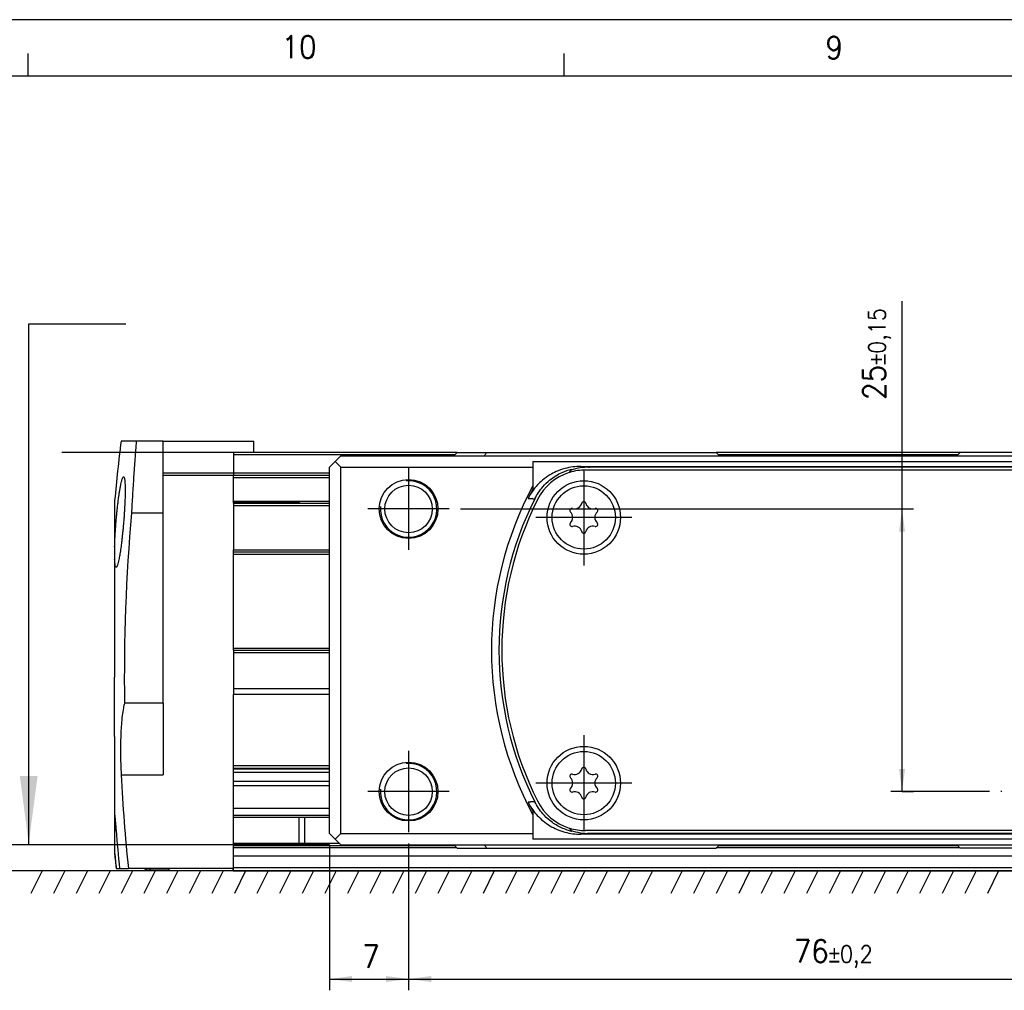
# Model space of a CAD drawing. Header units: millimetres. Extents: x -285 to 2170, y -280 to 203.
# Tile 5 of 32: x -172 to -85, y 117 to 203. Entities that reach past the tile are written whole.
import ezdxf

# ---------------------------------------------------------------- set-up
doc = ezdxf.new("R2010")
doc.units = ezdxf.units.MM
doc.linetypes.add('DOT_CENTER', pattern=[14, 12, -1, 0, -1])
doc.layers.add('1', color=7, linetype='Continuous')
doc.styles.add('CONVERTER_11', font='txt.shx', dxfattribs={"width": 0.9})
doc.dimstyles.new('ME10_DIM_25', dxfattribs={"dimtxt": 2, "dimasz": 2, "dimexe": 1, "dimexo": 1, "dimgap": 1, "dimtad": 1, "dimdsep": 46, "dimtxsty": 'CONVERTER_11', "dimsah": 1, "dimcen": 0.09, "dimclrd": 2, "dimclre": 2, "dimclrt": 2, "dimadec": 0, "dimazin": 0, "dimtol": 1, "dimtp": 0.15, "dimtm": 0.15, "dimtfac": 0.75, "dimtdec": 0, "dimtix": 1, "dimtmove": 0, "dimatfit": 3, "dimfxl": 1, "dimtolj": 1, "dimtzin": 0, "dimarcsym": 0})
doc.dimstyles.new('ME10_DIM_26', dxfattribs={"dimtxt": 2, "dimasz": 2, "dimexe": 1, "dimexo": 1, "dimgap": 1, "dimtad": 1, "dimdsep": 46, "dimtxsty": 'CONVERTER_11', "dimsah": 1, "dimcen": 0.09, "dimclrd": 2, "dimclre": 2, "dimclrt": 2, "dimadec": 0, "dimazin": 0, "dimtol": 1, "dimtp": 0.2, "dimtm": 0.2, "dimtfac": 0.75, "dimtdec": 0, "dimtix": 1, "dimtmove": 0, "dimatfit": 3, "dimfxl": 1, "dimtolj": 1, "dimtzin": 0, "dimarcsym": 0})
doc.dimstyles.new('ME10_DIM_27', dxfattribs={"dimtxt": 2, "dimasz": 2, "dimexe": 1, "dimexo": 1, "dimgap": 1, "dimtad": 1, "dimdsep": 46, "dimtxsty": 'CONVERTER_11', "dimsah": 1, "dimcen": 0.09, "dimclrd": 2, "dimclre": 2, "dimclrt": 2, "dimadec": 0, "dimazin": 0, "dimtfac": 1, "dimtdec": 4, "dimtix": 1, "dimtmove": 0, "dimatfit": 3, "dimfxl": 1, "dimtolj": 1, "dimtzin": 0, "dimarcsym": 0})
doc.dimstyles.new('ME10_DIM_28', dxfattribs={"dimtxt": 2, "dimasz": 2, "dimexe": 1, "dimexo": 1, "dimgap": 1, "dimtad": 1, "dimdec": 0, "dimdsep": 46, "dimtxsty": 'CONVERTER_11', "dimsah": 1, "dimcen": 0.09, "dimclrd": 2, "dimclre": 2, "dimclrt": 2, "dimadec": 0, "dimazin": 0, "dimtfac": 1, "dimtdec": 4, "dimtix": 1, "dimtmove": 0, "dimatfit": 3, "dimfxl": 1, "dimtolj": 1, "dimtzin": 0, "dimarcsym": 0})
doc.dimstyles.get("Standard").update_dxf_attribs({"dimtxt": 0.18, "dimasz": 0.18, "dimexe": 0.18, "dimexo": 0.0625, "dimgap": 0.09, "dimtad": 0, "dimtih": 1, "dimtoh": 1, "dimdec": 4, "dimzin": 0, "dimdsep": 46, "dimtxsty": 'Standard', "dimcen": 0.09, "dimadec": 0, "dimazin": 0, "dimtfac": 1, "dimtdec": 4, "dimtofl": 0, "dimtmove": 0, "dimatfit": 3, "dimfxl": 1, "dimtolj": 1, "dimtzin": 0, "dimarcsym": 0})

# ---------------------------------------------------------------- blocks, each defined once
blk = doc.blocks.new('Marco_a2', base_point=(304.2098802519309, -212.0197288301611))
at = {"layer": '1', "color": 2, "linetype": 'Continuous'}
for p, q in [((309.2098802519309, 202.9802711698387), (-284.7901197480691, 202.9802711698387)), ((-171.0567864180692, 197.9802711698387), (-171.0567864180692, 199.9802711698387)), ((-123.6401197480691, 197.9802711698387), (-123.6401197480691, 199.9802711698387))]:
    blk.add_line(p, q, dxfattribs=at)
at = {"layer": '1', "color": 7, "linetype": 'Continuous'}
blk.add_line((304.2098802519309, 197.9802711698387), (-264.7901197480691, 197.9802711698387), dxfattribs=at)
at = {"layer": '1', "color": 2, "char_height": 2, "attachment_point": 4, "line_spacing_factor": 1.20048019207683, "style": 'CONVERTER_11'}
for s, insert in [('10', (-148.6273359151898, 200.5650577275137)), ('9', (-100.513076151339, 200.5046126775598))]:
    blk.add_mtext(s, dxfattribs=dict(at, insert=insert))
blk = doc.blocks.new('Top', base_point=(304.2098802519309, -212.0197288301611))
blk.add_blockref('Marco_a2', (304.2098802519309, -212.0197288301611))
blk = doc.blocks.new('REGLA__4', base_point=(-163.4012088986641, 127.6945191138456))
at = {"color": 7, "linetype": 'Continuous'}
for p, q in [((-161.4950563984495, 165.6945081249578), (-162.828946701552, 165.6945081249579)), ((-159.098876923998, 165.6945081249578), (-161.4950563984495, 165.6945081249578)), ((-159.098876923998, 165.6945081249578), (-151.098876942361, 165.6945081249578)), ((-151.1000475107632, 164.6945081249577), (-151.098876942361, 165.6945081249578)), ((-152.8988769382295, 164.6945081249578), (-152.898944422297, 164.4945081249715)), ((-151.1000475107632, 164.6945081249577), (-152.8988769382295, 164.6945081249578)), ((-133.0982670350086, 164.6944971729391), (-151.1000475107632, 164.6945081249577)), ((-133.0982670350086, 164.6944971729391), (-130.4890249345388, 164.6944971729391)), ((-130.4890249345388, 164.6944971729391), (-122.8489931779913, 164.6944971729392)), ((-122.8489931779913, 164.6944971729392), (-115.949269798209, 164.6944971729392)), ((-115.949269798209, 164.6944971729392), (-110.1973861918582, 164.6944971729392)), ((-88.59879216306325, 164.6944971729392), (-110.1973861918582, 164.6944971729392)), ((-82.84807399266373, 164.6944971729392), (-88.59879216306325, 164.6944971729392)), ((-152.898944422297, 164.4945081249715), (-152.898944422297, 162.8945190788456)), ((-159.0988904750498, 162.6945190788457), (-152.8989446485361, 162.6945190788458)), ((-152.8992762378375, 162.4945190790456), (-152.8989446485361, 162.6945190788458)), ((-152.8992762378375, 160.3737951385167), (-152.8992762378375, 162.4945190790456)), ((-152.8989446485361, 162.6945190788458), (-144.3971828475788, 162.6945190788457)), ((-152.8992773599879, 160.2941055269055), (-152.8992762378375, 160.3737951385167)), ((-152.8989579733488, 160.1956933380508), (-152.8992773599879, 160.2941055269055)), ((-147.0995876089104, 160.1956933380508), (-147.0995876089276, 160.2941449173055)), ((-152.8989579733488, 160.1956933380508), (-152.898944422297, 159.9956933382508)), ((-152.8989579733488, 160.1956933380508), (-144.3971828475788, 160.1956933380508)), ((-152.898944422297, 159.9956933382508), (-152.898944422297, 156.0967133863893)), ((-159.0986736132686, 159.3327668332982), (-161.9113290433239, 159.3327668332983)), ((-159.0986736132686, 142.5055638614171), (-159.0986736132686, 159.3327668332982)), ((-152.8989579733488, 155.8967133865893), (-152.898944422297, 156.0967133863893)), ((-152.898998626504, 155.6967133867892), (-152.8989579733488, 155.8967133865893)), ((-152.898998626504, 147.3967133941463), (-152.898998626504, 155.6967133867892)), ((-152.8989579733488, 155.8967133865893), (-144.3971828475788, 155.8967133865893)), ((-163.4012074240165, 150.9911891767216), (-163.4002330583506, 150.057624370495)), ((-163.4002330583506, 150.057624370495), (-163.400220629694, 146.2644210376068)), ((-152.8989579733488, 147.1967133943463), (-152.898998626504, 147.3967133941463)), ((-152.8989579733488, 147.1967133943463), (-144.3971828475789, 147.1967133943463)), ((-152.8989579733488, 147.1967133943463), (-152.898944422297, 146.9967133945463)), ((-152.898944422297, 146.9967133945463), (-152.898944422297, 143.774372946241)), ((-163.400220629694, 146.2644210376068), (-163.4003109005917, 145.5427332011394)), ((-163.4003109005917, 145.5427332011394), (-163.4000569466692, 144.8210453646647)), ((-163.4002408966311, 143.3776696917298), (-163.3998773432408, 144.807624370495)), ((-163.4000569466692, 144.8210453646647), (-163.3998773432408, 144.807624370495)), ((-152.898944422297, 143.774372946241), (-152.8989782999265, 143.274372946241)), ((-163.400248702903, 142.2710454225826), (-163.4002408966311, 143.3776696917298)), ((-152.8992166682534, 136.9740964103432), (-152.8989782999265, 143.274372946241)), ((-144.3971828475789, 143.274372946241), (-152.8989782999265, 143.274372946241)), ((-163.4002330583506, 139.557624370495), (-163.400248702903, 142.2710454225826)), ((-159.0986736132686, 142.5055638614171), (-162.5291417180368, 142.5055638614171)), ((-144.3971828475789, 136.9740964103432), (-152.8992166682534, 136.9740964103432)), ((-152.8991953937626, 136.7538207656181), (-152.8992166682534, 136.9740964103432)), ((-152.9000227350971, 135.9642309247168), (-152.8991696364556, 136.3806782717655)), ((-152.899211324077, 135.5923600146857), (-152.9000227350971, 135.9642309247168)), ((-152.8999940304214, 136.4998660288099), (-152.8991972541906, 136.7160676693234)), ((-152.8991696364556, 136.3806782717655), (-152.8999940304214, 136.4998660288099)), ((-152.8991972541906, 136.7160676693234), (-152.8991953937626, 136.7538207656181)), ((-152.8991972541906, 136.7160676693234), (-144.3971828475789, 136.7160676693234)), ((-152.8991953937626, 136.7538207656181), (-144.3971828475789, 136.7538207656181)), ((-144.3971828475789, 136.3806782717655), (-152.8991696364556, 136.3806782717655)), ((-152.8998427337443, 135.2024515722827), (-152.899211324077, 135.5923600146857)), ((-144.3971828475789, 135.2024515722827), (-152.8998427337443, 135.2024515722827)), ((-152.8996557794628, 133.1977328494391), (-152.8998427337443, 135.2024515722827)), ((-144.3971828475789, 135.5923600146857), (-152.899211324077, 135.5923600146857)), ((-152.8996694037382, 130.1217041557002), (-152.8996693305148, 132.42170421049)), ((-152.8996693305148, 132.42170421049), (-152.8996557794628, 132.6217042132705)), ((-152.8996693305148, 132.42170421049), (-147.1001149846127, 132.42170421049)), ((-144.3971828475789, 133.1977328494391), (-152.8996557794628, 133.1977328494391)), ((-152.8996557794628, 132.6217042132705), (-152.8996557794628, 133.1977328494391)), ((-147.1001149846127, 132.42170421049), (-144.3971828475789, 132.42170421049)), ((-147.1001149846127, 132.42170421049), (-147.1001149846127, 130.1217041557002)), ((-146.6001149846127, 132.42170421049), (-146.6001149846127, 130.1217041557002)), ((-163.4000881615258, 131.2717041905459), (-163.4000881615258, 129.3182397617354)), ((-152.8996694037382, 130.1217041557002), (-147.1001149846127, 130.1217041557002)), ((-152.8996558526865, 129.9217041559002), (-152.8996694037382, 130.1217041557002)), ((-152.8996558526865, 129.7113825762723), (-152.8996558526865, 129.9217041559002)), ((-147.1001149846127, 130.1217041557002), (-143.524370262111, 130.1217041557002)), ((-133.1151414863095, 129.7113825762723), (-152.8996558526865, 129.7113825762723)), ((-152.8994864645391, 128.9945191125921), (-152.8996558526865, 129.7113825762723)), ((-152.8994864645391, 127.9945191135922), (-152.8994864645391, 128.9945191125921)), ((83.74089249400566, 128.9945191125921), (-152.8994864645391, 128.9945191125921)), ((-88.61425954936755, 129.7113825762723), (-110.1805105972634, 129.7113825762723)), ((-163.2758302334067, 127.8945191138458), (-163.2620188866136, 127.8945191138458)), ((-163.2620188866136, 127.8945191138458), (-162.9674445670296, 127.8945191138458)), ((-162.9674445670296, 127.8945191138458), (-162.1894342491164, 127.8945191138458)), ((-158.6000881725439, 127.8945191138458), (-162.1894342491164, 127.8945191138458)), ((-160.3001149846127, 127.7717041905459), (-158.6001149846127, 127.7717041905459)), ((-158.6000881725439, 127.8945191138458), (-158.6001149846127, 127.7717041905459)), ((-152.9027217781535, 127.8945191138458), (-158.6000881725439, 127.8945191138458)), ((-152.9003672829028, 127.8945191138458), (-152.9027217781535, 127.8945191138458)), ((-152.9027217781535, 127.6945191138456), (-152.9027217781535, 127.8945191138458)), ((-152.9027217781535, 127.6945191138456), (-152.9003672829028, 127.6945191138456)), ((-152.9003672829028, 127.8945191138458), (-152.8994864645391, 127.9945191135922)), ((-152.9003672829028, 127.6945191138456), (-152.9003672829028, 127.8945191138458)), ((-152.9003672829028, 127.6945191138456), (84.26347313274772, 127.6945191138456)), ((-152.8994864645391, 127.9945191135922), (84.06347313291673, 127.9945191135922))]:
    blk.add_line(p, q, dxfattribs=at)
at = {"color": 3, "linetype": 'Continuous'}
for p, q in [((-133.2982560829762, 164.4945081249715), (-152.898944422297, 164.4945081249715)), ((-88.79879476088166, 164.4945081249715), (-109.9973835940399, 164.4945081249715)), ((-159.098876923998, 162.8945190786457), (-152.898944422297, 162.8945190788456)), ((-152.8992762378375, 162.4945190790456), (-144.3971828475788, 162.4945190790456)), ((-152.898944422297, 162.8945190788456), (-144.3971828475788, 162.8945190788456)), ((-152.8992762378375, 160.3737951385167), (-144.3971828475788, 160.3737951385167)), ((-152.898944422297, 159.9956933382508), (-144.3971828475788, 159.9956933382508)), ((-152.898944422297, 156.0967133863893), (-144.3971828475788, 156.0967133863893)), ((-152.898998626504, 155.6967133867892), (-144.3971828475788, 155.6967133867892)), ((-152.898998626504, 147.3967133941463), (-144.3971828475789, 147.3967133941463)), ((-152.898944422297, 146.9967133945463), (-144.3971828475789, 146.9967133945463)), ((-144.3971828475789, 143.774372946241), (-152.898944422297, 143.774372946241)), ((-162.8261101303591, 136.181008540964), (-159.0989446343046, 136.181008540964)), ((-152.8996557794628, 132.6217042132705), (-144.3971828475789, 132.6217042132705)), ((-163.2756132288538, 131.2717041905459), (-163.4000881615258, 131.2717041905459)), ((-152.8996558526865, 129.9217041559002), (-133.3254630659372, 129.9217041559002)), ((-109.9701747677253, 129.9217041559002), (-88.82456687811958, 129.9217041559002)), ((-160.3001149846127, 127.8945191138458), (-160.3001149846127, 127.7717041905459))]:
    blk.add_line(p, q, dxfattribs=at)
at = {"color": 7, "linetype": 'Continuous'}
for centre, radius, start, end in [((3.86928768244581, 144.8211123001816), 168.0000000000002, 172.8627613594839, 174.6550429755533), ((3.86928978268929, 144.8211695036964), 166.4145427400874, 174.9973684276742, 180.7972783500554), ((3.86929524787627, 144.8210138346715), 166.9191656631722, 182.9670479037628, 185.8201019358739), ((3.86929336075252, 144.821050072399), 167.6931858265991, 184.6344608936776, 185.7931584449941), ((3.86928768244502, 144.8211123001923), 168.0000000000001, 185.3449570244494, 185.7825637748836), ((3.86928903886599, 144.8210983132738), 167.986258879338, 185.2951596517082, 185.7830336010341), ((-160.3001149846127, 128.7717041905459), 1.000000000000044, 241.3046430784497, 270)]:
    blk.add_arc(centre, radius, start, end, dxfattribs=at)
for points, knots in [([(-161.4950563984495, 165.6945081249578), (-161.534719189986, 165.1715495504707), (-161.61444442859, 164.1203626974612), (-161.7220574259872, 162.5364521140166), (-161.8224357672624, 160.9388872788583), (-161.8816193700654, 159.8695602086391), (-161.9113290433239, 159.3327668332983)], [0, 0, 0, 0, 1.573375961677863, 3.162606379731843, 4.762647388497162, 6.375486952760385, 6.375486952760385, 6.375486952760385, 6.375486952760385]), ([(-159.098876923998, 162.8945190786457), (-159.098837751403, 163.3634126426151), (-159.0987597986, 164.29674232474), (-159.0988380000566, 165.2300720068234), (-159.098876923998, 165.6945081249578)], [0, 0, 0, 0, 1.40668069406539, 2.799989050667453, 2.799989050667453, 2.799989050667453, 2.799989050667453]), ([(-163.399516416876, 156.356328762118), (-163.3967426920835, 156.4477908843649), (-163.3904003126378, 156.656927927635), (-163.3754096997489, 157.0091214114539), (-163.3519014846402, 157.4596218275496), (-163.3181225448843, 157.98624062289), (-163.2838892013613, 158.4343056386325), (-163.2548917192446, 158.7779764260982), (-163.232365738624, 159.0305685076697), (-163.2033938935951, 159.3349005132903), (-163.167952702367, 159.680950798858), (-163.1260208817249, 160.0586984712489), (-163.0857476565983, 160.3906796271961), (-163.0471096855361, 160.6865378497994), (-163.0102506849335, 160.9516879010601), (-162.964632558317, 161.2543505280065), (-162.9116240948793, 161.5718434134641), (-162.8563912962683, 161.861846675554), (-162.8041100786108, 162.096653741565), (-162.7607204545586, 162.2595828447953), (-162.721584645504, 162.384224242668), (-162.6846170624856, 162.4696634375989), (-162.6498322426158, 162.5353390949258), (-162.6203690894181, 162.5459970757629), (-162.6107399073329, 162.5494803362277)], [0, 0, 0, 0, 0.2745107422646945, 0.6276955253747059, 1.057509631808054, 1.627831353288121, 2.210752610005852, 2.405587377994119, 2.662505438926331, 2.971532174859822, 3.322704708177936, 3.70607592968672, 4.111720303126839, 4.325926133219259, 4.601182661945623, 4.914802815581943, 5.244157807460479, 5.566728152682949, 5.800546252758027, 5.965152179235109, 6.073543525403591, 6.189618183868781, 6.251545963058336, 6.281611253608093, 6.281611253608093, 6.281611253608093, 6.281611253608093]), ([(-162.6107399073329, 162.5494803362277), (-162.5974326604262, 162.5416521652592), (-162.5630992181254, 162.5214550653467), (-162.5454388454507, 162.4514287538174), (-162.5240868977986, 162.3677338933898), (-162.5071375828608, 162.2479801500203), (-162.4903784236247, 162.078064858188), (-162.4806520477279, 161.8980825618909), (-162.4741032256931, 161.7051181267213), (-162.470490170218, 161.497823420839), (-162.4702548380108, 161.2145958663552), (-162.4759139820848, 160.8503312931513), (-162.486120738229, 160.523299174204), (-162.4975881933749, 160.2391912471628), (-162.5083318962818, 160.0067530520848), (-162.5238420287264, 159.7146521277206), (-162.5449611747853, 159.3669908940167), (-162.5725303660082, 158.9678720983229), (-162.5996488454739, 158.6207922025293), (-162.6249310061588, 158.3222470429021), (-162.647436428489, 158.070707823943), (-162.6763854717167, 157.7674365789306), (-162.711799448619, 157.4223829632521), (-162.7536955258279, 157.0454901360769), (-162.8076588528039, 156.6009933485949), (-162.8726474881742, 156.1218708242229), (-162.9481742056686, 155.6416768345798), (-163.018413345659, 155.2602013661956), (-163.0861434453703, 154.9614239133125), (-163.1406746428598, 154.7577820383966), (-163.1953455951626, 154.6296023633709), (-163.2300323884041, 154.5637406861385), (-163.2595120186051, 154.5529896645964), (-163.269134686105, 154.5494803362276)], [0, 0, 0, 0, 0.044935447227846, 0.1159359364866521, 0.2016006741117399, 0.3095907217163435, 0.4760047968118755, 0.7149066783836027, 0.8497100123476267, 1.055316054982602, 1.336817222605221, 1.69937039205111, 2.148188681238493, 2.318351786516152, 2.552386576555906, 2.846242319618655, 3.195881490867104, 3.597281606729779, 4.046437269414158, 4.24027783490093, 4.496121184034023, 4.804065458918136, 5.154220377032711, 5.53671118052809, 5.941684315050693, 6.497510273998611, 6.987001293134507, 7.400345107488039, 7.659646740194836, 7.908745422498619, 8.025085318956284, 8.087144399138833, 8.117218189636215, 8.117218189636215, 8.117218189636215, 8.117218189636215]), ([(-159.0988904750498, 162.6945190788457), (-159.0988340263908, 162.7278628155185), (-159.0987211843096, 162.7945294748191), (-159.0988250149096, 162.8611961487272), (-159.098876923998, 162.8945190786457)], [0, 0, 0, 0, 0.1000312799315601, 0.2000001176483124, 0.2000001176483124, 0.2000001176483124, 0.2000001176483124]), ([(-159.0986736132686, 159.3327668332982), (-159.0986798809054, 159.8956987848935), (-159.0986923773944, 161.0162828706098), (-159.098824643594, 162.1368669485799), (-159.0988904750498, 162.6945190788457)], [0, 0, 0, 0, 1.688795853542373, 3.36175225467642, 3.36175225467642, 3.36175225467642, 3.36175225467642]), ([(-152.898944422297, 162.8945190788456), (-152.8989204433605, 162.8815134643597), (-152.8988733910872, 162.8560012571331), (-152.8988788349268, 162.8170081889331), (-152.8988794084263, 162.7828733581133), (-152.8988798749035, 162.7529560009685), (-152.8988859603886, 162.73035706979), (-152.8988778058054, 162.7135190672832), (-152.8988959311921, 162.7022819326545), (-152.8989277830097, 162.6972072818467), (-152.8989446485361, 162.6945190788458)], [0, 0, 0, 0, 0.0390168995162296, 0.0765367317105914, 0.1169791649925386, 0.1414214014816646, 0.1662888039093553, 0.1847759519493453, 0.1919354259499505, 0.2000001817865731, 0.2000001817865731, 0.2000001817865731, 0.2000001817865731]), ([(-163.4002337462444, 160.4706235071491), (-163.4003034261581, 160.3602734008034), (-163.4004428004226, 160.1395731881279), (-163.4005921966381, 159.648151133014), (-163.4006962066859, 158.8964525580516), (-163.4008141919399, 158.0376818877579), (-163.40086580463, 157.1576718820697), (-163.4000080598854, 156.6482892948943), (-163.399516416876, 156.356328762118)], [0, 0, 0, 0, 0.3310503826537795, 0.6621007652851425, 1.474266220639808, 2.586146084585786, 3.238413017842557, 4.114295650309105, 4.114295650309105, 4.114295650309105, 4.114295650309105]), ([(-146.9940691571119, 160.1956933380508), (-146.9970995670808, 160.198438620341), (-147.0034515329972, 160.2041929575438), (-147.0164054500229, 160.2160106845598), (-147.0333795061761, 160.23162535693), (-147.0544896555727, 160.251286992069), (-147.076739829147, 160.2722539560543), (-147.0918702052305, 160.2867506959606), (-147.0995876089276, 160.2941449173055)], [0, 0, 0, 0, 0.0122670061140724, 0.0257126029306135, 0.0526037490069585, 0.0814578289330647, 0.1122567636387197, 0.1443205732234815, 0.1443205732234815, 0.1443205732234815, 0.1443205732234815]), ([(-163.399516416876, 156.356328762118), (-163.4000486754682, 156.1801227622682), (-163.4011775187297, 155.8064087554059), (-163.4000417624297, 155.4326946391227), (-163.3994415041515, 155.2351865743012)], [0, 0, 0, 0, 0.5286191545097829, 1.121144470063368, 1.121144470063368, 1.121144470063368, 1.121144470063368]), ([(-163.3994415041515, 155.2351865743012), (-163.4000054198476, 155.173685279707), (-163.4011506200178, 155.048790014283), (-163.4007944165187, 154.449882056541), (-163.4012260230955, 153.4740081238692), (-163.4011488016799, 152.184238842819), (-163.401188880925, 151.3684751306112), (-163.4012074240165, 150.9911891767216)], [0, 0, 0, 0, 0.1845104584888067, 0.3746991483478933, 1.796711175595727, 3.112144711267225, 4.244002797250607, 4.244002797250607, 4.244002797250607, 4.244002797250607]), ([(-163.269134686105, 154.5494803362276), (-163.2880700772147, 154.5668379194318), (-163.3381913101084, 154.6127827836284), (-163.3505119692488, 154.7208812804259), (-163.3734593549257, 154.8497598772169), (-163.3885535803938, 155.0210969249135), (-163.3954038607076, 155.1557943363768), (-163.3994415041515, 155.2351865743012)], [0, 0, 0, 0, 0.0752493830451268, 0.1991822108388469, 0.3071398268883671, 0.4734787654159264, 0.7122633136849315, 0.7122633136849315, 0.7122633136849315, 0.7122633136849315]), ([(-162.5291417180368, 142.5055638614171), (-162.5629667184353, 142.3674454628), (-162.6503604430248, 142.0105885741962), (-162.7395581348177, 141.3818459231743), (-162.8100512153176, 140.6594096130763), (-162.8568984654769, 139.8699349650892), (-162.8830186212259, 139.0376683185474), (-162.8872964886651, 138.1172861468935), (-162.8706229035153, 137.1585138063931), (-162.8410496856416, 136.5090828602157), (-162.8261101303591, 136.181008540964)], [0, 0, 0, 0, 0.4264247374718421, 1.101754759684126, 1.902221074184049, 2.604076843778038, 3.473813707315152, 4.399971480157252, 5.365000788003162, 6.350203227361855, 6.350203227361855, 6.350203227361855, 6.350203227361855]), ([(-159.0986736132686, 142.5055638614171), (-159.0986966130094, 142.3217007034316), (-159.0987418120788, 141.9601962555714), (-159.0987933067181, 141.3328284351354), (-159.0988371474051, 140.655725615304), (-159.098875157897, 139.8667739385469), (-159.0989051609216, 139.0352058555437), (-159.0989266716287, 138.1566162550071), (-159.0989415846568, 137.1988872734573), (-159.0989435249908, 136.5496380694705), (-159.0989446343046, 136.181008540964)], [0, 0, 0, 0, 0.5515894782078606, 1.084513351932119, 1.882103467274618, 2.582897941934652, 3.451368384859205, 4.376807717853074, 5.218666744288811, 6.324555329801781, 6.324555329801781, 6.324555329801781, 6.324555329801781]), ([(-163.4002330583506, 139.557624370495), (-163.4005831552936, 139.0983191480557), (-163.4012686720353, 138.1989763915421), (-163.4010865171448, 137.0206880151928), (-163.4012398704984, 136.0513525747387), (-163.4002739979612, 135.5220558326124), (-163.3998171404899, 135.2717041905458)], [0, 0, 0, 0, 1.377915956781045, 2.698028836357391, 3.534865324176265, 4.285921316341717, 4.285921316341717, 4.285921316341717, 4.285921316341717]), ([(-163.3998171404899, 135.2717041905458), (-163.39983968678, 135.2290330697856), (-163.3998933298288, 135.1275391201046), (-163.3999335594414, 134.9027976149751), (-163.3999745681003, 134.5549444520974), (-163.4000121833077, 134.1030174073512), (-163.4000312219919, 133.6246016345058), (-163.400075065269, 133.1920367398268), (-163.4000276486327, 132.9035835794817), (-163.4000882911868, 132.7442901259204), (-163.3997437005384, 132.7049302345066), (-163.3995635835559, 132.684356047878)], [0, 0, 0, 0, 0.1280133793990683, 0.3044818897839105, 0.674224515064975, 1.171572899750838, 1.660262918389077, 2.109472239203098, 2.469266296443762, 2.525625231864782, 2.587349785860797, 2.587349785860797, 2.587349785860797, 2.587349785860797]), ([(-163.3995635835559, 132.684356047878), (-163.3997437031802, 132.4871199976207), (-163.4001737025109, 132.0162361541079), (-163.4001196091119, 131.5453521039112), (-163.4000881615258, 131.2717041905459)], [0, 0, 0, 0, 0.5917083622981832, 1.412652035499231, 1.412652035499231, 1.412652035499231, 1.412652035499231]), ([(-163.3995635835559, 132.684356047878), (-163.3879908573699, 132.5608626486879), (-163.3662959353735, 132.3293544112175), (-163.3359090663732, 131.9880688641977), (-163.3058947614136, 131.6407002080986), (-163.2862509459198, 131.4013302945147), (-163.2756132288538, 131.2717041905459)], [0, 0, 0, 0, 0.372102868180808, 0.6975666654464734, 1.027904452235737, 1.418089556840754, 1.418089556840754, 1.418089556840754, 1.418089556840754]), ([(-163.4000881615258, 129.3182397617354), (-163.400156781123, 129.2860975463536), (-163.400261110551, 129.2372180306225), (-163.400240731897, 129.1883384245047), (-163.4002337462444, 129.1716010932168)], [0, 0, 0, 0, 0.0964268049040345, 0.1466387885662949, 0.1466387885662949, 0.1466387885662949, 0.1466387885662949])]:
    blk.add_open_spline(points, degree=3, knots=knots, dxfattribs=at)
blk.add_open_spline([(-147.0995876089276, 160.2941449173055), (-147.5828950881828, 160.2941416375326), (-148.5495100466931, 160.2941350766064), (-149.9994324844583, 160.2941252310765), (-151.4493549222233, 160.2941153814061), (-152.415969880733, 160.294108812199), (-152.8992773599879, 160.2941055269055)], degree=3, dxfattribs=at)
blk = doc.blocks.new('CABEZA__5', base_point=(-144.3988079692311, 129.6945081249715))
at = {"color": 7, "linetype": 'Continuous'}
for p, q in [((-133.0982670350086, 164.6944971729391), (-133.3982670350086, 164.3944971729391)), ((-133.0982670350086, 164.6944971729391), (-130.4890249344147, 164.6944971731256)), ((-130.4890249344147, 164.6944971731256), (-122.8489931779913, 164.6944971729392)), ((-122.8489931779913, 164.6944971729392), (-115.949269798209, 164.6944971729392)), ((-115.949269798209, 164.6944971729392), (-110.1973861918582, 164.6944971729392)), ((-110.1973861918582, 164.6944971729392), (-109.8973658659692, 164.3944971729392)), ((-88.59879216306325, 164.6944971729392), (-88.89881248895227, 164.3944971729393)), ((-82.84807399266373, 164.6944971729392), (-88.59879216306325, 164.6944971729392)), ((-143.897148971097, 163.8944971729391), (-144.3971828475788, 163.3944971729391)), ((-143.897148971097, 163.8944971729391), (-143.3971828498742, 164.3944971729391)), ((-143.897148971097, 163.8944971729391), (-143.3971150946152, 163.3944971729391)), ((-143.3971828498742, 164.3944971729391), (-133.3982670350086, 164.3944971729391)), ((-133.3982670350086, 164.3944971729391), (-130.6880993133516, 164.3944971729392)), ((-130.6880993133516, 164.3944971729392), (-109.8973658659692, 164.3944971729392)), ((-126.3971490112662, 163.8944971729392), (-72.39714913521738, 163.8944971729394)), ((-126.3971490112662, 163.8944971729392), (-126.3971151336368, 163.3944971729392)), ((-109.8973658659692, 164.3944971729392), (-88.89881248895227, 164.3944971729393)), ((-88.89881248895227, 164.3944971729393), (-68.10663246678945, 164.3944971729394)), ((-144.3988079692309, 159.9326237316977), (-144.3971828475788, 163.3944971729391)), ((-143.3971150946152, 163.3944971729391), (-126.3971151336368, 163.3944971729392)), ((-143.3971150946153, 130.9945081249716), (-143.3971150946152, 163.3944971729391)), ((-126.3971151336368, 163.3944971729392), (-126.3971151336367, 161.7423928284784)), ((-122.1527609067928, 163.4651991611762), (-76.64153723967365, 163.4651991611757)), ((-121.7479906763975, 163.1444971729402), (-77.04630747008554, 163.1444971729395)), ((-77.41583626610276, 163.3944971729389), (-121.3788277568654, 163.3944971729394)), ((-144.3977926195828, 159.0349516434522), (-144.3988079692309, 159.9326237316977)), ((-144.3987365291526, 158.6760575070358), (-144.3986432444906, 158.9974513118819)), ((-144.3986771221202, 158.4974513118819), (-144.3987365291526, 158.6760575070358)), ((-144.3986432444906, 158.9974513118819), (-144.3977926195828, 159.0349516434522)), ((-144.3982457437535, 157.91870723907), (-144.3986771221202, 158.4974513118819)), ((-144.3982899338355, 157.0051483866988), (-144.3982457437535, 157.91870723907)), ((-144.3987105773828, 144.587455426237), (-144.3982899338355, 157.0051483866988)), ((-144.3988079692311, 143.1522830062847), (-144.3986432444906, 144.087455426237)), ((-144.3987365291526, 144.4088492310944), (-144.3987105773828, 144.587455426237)), ((-144.3986432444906, 144.087455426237), (-144.3987365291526, 144.4088492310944)), ((-144.3973395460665, 138.4703090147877), (-144.3988079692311, 143.1522830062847)), ((-144.3971828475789, 130.9945081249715), (-144.3973395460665, 138.4703090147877)), ((-126.3971151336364, 132.6466124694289), (-126.3971151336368, 130.9945081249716)), ((-144.3971828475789, 130.9945081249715), (-143.8971489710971, 130.4945081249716)), ((-143.3971150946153, 130.9945081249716), (-143.8971489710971, 130.4945081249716)), ((-143.3971150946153, 130.9945081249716), (-126.3971151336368, 130.9945081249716)), ((-126.3971151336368, 130.9945081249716), (-126.3971490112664, 130.4945081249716)), ((-76.64153723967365, 130.9238061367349), (-122.1527609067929, 130.9238061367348)), ((-77.04630747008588, 131.2445081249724), (-121.7481736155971, 131.2445081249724)), ((-77.41583626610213, 130.9945081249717), (-121.3788277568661, 130.9945081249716)), ((-143.3971828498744, 129.9945081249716), (-143.8971489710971, 130.4945081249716)), ((-143.3971828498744, 129.9945081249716), (-133.3982670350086, 129.9945081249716)), ((-133.0982670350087, 129.6945081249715), (-133.3982670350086, 129.9945081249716)), ((-133.3982670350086, 129.9945081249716), (-130.6880993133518, 129.9945081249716)), ((-130.6880993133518, 129.9945081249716), (-109.897365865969, 129.9945081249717)), ((-72.39714913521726, 130.4945081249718), (-126.3971490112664, 130.4945081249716)), ((-110.1973861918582, 129.6945081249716), (-109.897365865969, 129.9945081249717)), ((-109.897365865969, 129.9945081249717), (-88.89736591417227, 129.9945081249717)), ((-88.89736591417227, 129.9945081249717), (-88.59738624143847, 129.6945081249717)), ((-88.89736591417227, 129.9945081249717), (-68.10663246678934, 129.9945081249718)), ((-133.0982670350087, 129.6945081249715), (-130.489024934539, 129.6945081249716)), ((-130.489024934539, 129.6945081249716), (-110.1973861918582, 129.6945081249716)), ((-68.30574749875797, 129.6945081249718), (-88.59738624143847, 129.6945081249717))]:
    blk.add_line(p, q, dxfattribs=at)
for centre, radius in [((-137.3966469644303, 159.694512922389), 2.600000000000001), ((-121.8971557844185, 158.9445026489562), 3.249993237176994), ((-137.3966469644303, 159.694512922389), 2.10081306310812), ((-121.8971557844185, 158.9445026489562), 2.800000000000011), ((-121.8971490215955, 135.4445081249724), 3.25), ((-121.8971490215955, 135.4445081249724), 2.800000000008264), ((-137.3966469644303, 134.694512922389), 2.600000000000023), ((-137.3966469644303, 134.694512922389), 2.1000338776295)]:
    blk.add_circle(centre, radius, dxfattribs=at)
for centre, radius, start, end in [((-121.748068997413, 158.3944302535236), 4.750081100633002, 107.6374876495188, 153.3841631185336), ((-99.39716768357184, 147.1944243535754), 28.51847079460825, 145.7925244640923, 146.5327617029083), ((-121.7459159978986, 158.3951503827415), 4.750047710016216, 107.3144473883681, 107.6648685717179), ((-121.7481694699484, 158.3944699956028), 4.750027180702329, 89.99784335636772, 107.2860547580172), ((-99.39718213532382, 147.1944025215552), 28.50018019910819, 145.9833596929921, 146.4873485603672), ((-121.3813597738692, 158.0230366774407), 5.371461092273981, 89.97299172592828, 107.7650786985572), ((-99.39711519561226, 147.1945026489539), 30.66987292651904, 151.683735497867, 208.3162645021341), ((-99.39712295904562, 147.1944873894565), 30.53592854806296, 152.1538680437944, 153.9156935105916), ((-99.39711519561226, 147.1945026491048), 30.00015161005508, 153.4504498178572, 206.5495501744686), ((-99.39711519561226, 147.1945026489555), 29.75015138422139, 153.3847218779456, 206.6152781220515), ((-121.8971557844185, 160.1569382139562), 0.187564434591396, 13.0643136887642, 166.9356863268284), ((-122.9471557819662, 159.5507204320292), 0.1875644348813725, 73.06431358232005, 226.9356866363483), ((-123.5137365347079, 158.9445026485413), 0.6422028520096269, 313.0643133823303, 46.93568666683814), ((-122.7054461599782, 160.3445026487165), 0.6422028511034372, 253.0643134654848, 346.9356866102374), ((-121.0888654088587, 160.3445026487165), 0.6422028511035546, 193.0643133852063, 286.9356864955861), ((-120.2805750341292, 158.9445026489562), 0.6422028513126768, 133.064313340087, 226.9356866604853), ((-120.8471557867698, 159.5507204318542), 0.1875644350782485, 313.0643134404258, 106.9356865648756), ((-122.9471557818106, 158.3382848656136), 0.1875644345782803, 133.0643133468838, 286.9356864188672), ((-122.7054461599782, 157.5445026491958), 0.6422028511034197, 13.0643134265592, 106.9356865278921), ((-121.8971557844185, 157.7320670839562), 0.1875644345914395, 193.064313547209, 346.9356863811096), ((-121.0888654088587, 157.5445026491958), 0.6422028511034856, 73.06431346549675, 166.9356865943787), ((-120.8471557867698, 158.3382848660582), 0.187564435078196, 253.0643135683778, 46.93568655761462), ((-121.8971557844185, 136.6569436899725), 0.187564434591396, 13.0643136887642, 166.9356863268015), ((-122.9471557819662, 136.0507259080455), 0.1875644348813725, 73.06431358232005, 226.9356866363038), ((-123.5137365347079, 135.4445081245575), 0.6422028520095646, 313.0643133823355, 46.9356866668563), ((-122.7054461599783, 136.8445081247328), 0.6422028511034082, 253.0643134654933, 346.9356866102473), ((-121.0888654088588, 136.8445081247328), 0.6422028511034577, 193.0643133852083, 286.9356864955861), ((-120.2805750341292, 135.4445081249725), 0.6422028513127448, 133.0643133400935, 226.9356866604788), ((-120.8471557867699, 136.0507259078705), 0.1875644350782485, 313.0643134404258, 106.9356865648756), ((-122.9471557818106, 134.8382903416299), 0.1875644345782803, 133.0643133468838, 286.9356864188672), ((-122.7054461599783, 134.0445081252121), 0.6422028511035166, 13.0643134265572, 106.9356865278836), ((-121.8971557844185, 134.2320725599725), 0.1875644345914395, 193.064313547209, 346.9356863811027), ((-121.0888654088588, 134.0445081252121), 0.6422028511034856, 73.06431346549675, 166.9356865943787), ((-120.8471557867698, 134.8382903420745), 0.187564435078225, 253.0643135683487, 46.93568655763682), ((-99.39712295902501, 147.194517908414), 30.53592854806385, 206.0843064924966, 207.8461319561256), ((-121.7481663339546, 135.9945424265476), 4.749979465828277, 206.6160111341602, 252.3635120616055), ((-121.7480028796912, 135.9944693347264), 4.749959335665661, 252.3613659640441, 252.7117901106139), ((-99.39579053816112, 147.1925264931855), 28.51845481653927, 213.4622175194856, 214.2025065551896), ((-121.7479937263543, 135.9944879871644), 4.749979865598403, 252.7117515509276, 269.9978301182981), ((-99.39452104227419, 147.1906216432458), 28.50015913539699, 213.5029555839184, 214.0070135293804), ((-121.3813597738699, 136.3659686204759), 5.371461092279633, 252.2349213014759, 270.0270082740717)]:
    blk.add_arc(centre, radius, start, end, dxfattribs=at)
for points, knots in [([(-130.6880993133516, 164.3944971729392), (-130.6715292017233, 164.4195362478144), (-130.6384201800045, 164.4695672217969), (-130.5886793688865, 164.5445769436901), (-130.5388993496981, 164.6195432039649), (-130.5056500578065, 164.66951204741), (-130.4890249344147, 164.6944971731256)], [0, 0, 0, 0, 0.0900761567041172, 0.1799826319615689, 0.2700100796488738, 0.3600426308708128, 0.3600426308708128, 0.3600426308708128, 0.3600426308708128]), ([(-122.1527609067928, 163.4651991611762), (-122.3934490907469, 163.4559046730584), (-122.8742499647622, 163.4373379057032), (-123.6116133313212, 163.281694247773), (-124.2915790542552, 163.0394448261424), (-124.9577086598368, 162.6911276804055), (-125.521707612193, 162.2889151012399), (-126.0207293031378, 161.8109346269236), (-126.4617174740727, 161.2783255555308), (-126.6929669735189, 160.8574304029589), (-126.8229074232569, 160.6209269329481)], [0, 0, 0, 0, 0.721506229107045, 1.441287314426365, 2.250927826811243, 2.87946287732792, 3.691313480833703, 4.319195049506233, 4.948894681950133, 5.756556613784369, 5.756556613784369, 5.756556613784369, 5.756556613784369]), ([(-126.2336952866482, 160.6037183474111), (-126.014623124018, 160.971380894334), (-125.6462595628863, 161.5895949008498), (-124.8049227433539, 162.371146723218), (-123.9440755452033, 162.9172774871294), (-123.2602425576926, 163.1376439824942), (-122.9821492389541, 163.2272600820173)], [0, 0, 0, 0, 1.275851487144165, 2.145307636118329, 3.421126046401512, 4.295569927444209, 4.295569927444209, 4.295569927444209, 4.295569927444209]), ([(-123.0202727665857, 163.138362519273), (-123.0168040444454, 163.1461687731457), (-123.0099583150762, 163.1615749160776), (-123.0001600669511, 163.1842064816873), (-122.9908927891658, 163.2060216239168), (-122.9850357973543, 163.2202484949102), (-122.9821492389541, 163.2272600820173)], [0, 0, 0, 0, 0.0256265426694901, 0.0505756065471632, 0.0739838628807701, 0.0967312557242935, 0.0967312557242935, 0.0967312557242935, 0.0967312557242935]), ([(-126.3971151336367, 161.7423928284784), (-126.3971180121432, 161.7183677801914), (-126.3971236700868, 161.6710667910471), (-126.3971321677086, 161.5997937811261), (-126.3971405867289, 161.5289479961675), (-126.3971462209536, 161.4813781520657), (-126.3971490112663, 161.4577803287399)], [0, 0, 0, 0, 0.0720751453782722, 0.1419029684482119, 0.21381903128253, 0.284612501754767, 0.284612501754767, 0.284612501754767, 0.284612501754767]), ([(-126.8229074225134, 133.7680783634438), (-126.6929500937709, 133.5315672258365), (-126.4616714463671, 133.1106600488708), (-126.0015973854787, 132.5548378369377), (-125.4978855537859, 132.0808249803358), (-124.9067973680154, 131.6669466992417), (-124.263797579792, 131.337666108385), (-123.5825539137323, 131.1012548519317), (-122.8742282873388, 130.9516440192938), (-122.3934418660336, 130.9330928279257), (-122.1527609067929, 130.9238061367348)], [0, 0, 0, 0, 0.8076878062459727, 1.437402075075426, 2.155277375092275, 2.877168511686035, 3.594615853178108, 4.315384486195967, 5.035159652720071, 5.756660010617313, 5.756660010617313, 5.756660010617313, 5.756660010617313]), ([(-122.9821492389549, 131.1617452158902), (-123.324815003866, 131.275961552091), (-124.0076030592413, 131.5035464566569), (-124.854774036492, 132.0648025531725), (-125.6464143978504, 132.7993275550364), (-126.0146808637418, 133.4175935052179), (-126.2336952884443, 133.785286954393)], [0, 0, 0, 0, 1.079351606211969, 2.150691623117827, 3.020147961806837, 4.295999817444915, 4.295999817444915, 4.295999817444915, 4.295999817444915]), ([(-126.3971490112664, 132.9312249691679), (-126.3971462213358, 132.9076303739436), (-126.3971405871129, 132.8600605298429), (-126.397132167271, 132.7892078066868), (-126.3971236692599, 132.7179315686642), (-126.3971180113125, 132.6706305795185), (-126.3971151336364, 132.6466124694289)], [0, 0, 0, 0, 0.0707837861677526, 0.1427095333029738, 0.2125581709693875, 0.2846125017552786, 0.2846125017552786, 0.2846125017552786, 0.2846125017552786]), ([(-122.9821492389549, 131.1617452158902), (-122.9850357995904, 131.1687568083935), (-122.9908927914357, 131.1829836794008), (-123.000160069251, 131.2047988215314), (-123.0099583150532, 131.2274303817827), (-123.0168040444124, 131.2428365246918), (-123.0202727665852, 131.2506427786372)], [0, 0, 0, 0, 0.0227474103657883, 0.046155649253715, 0.0711047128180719, 0.09673125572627, 0.09673125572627, 0.09673125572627, 0.09673125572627]), ([(-130.6880993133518, 129.9945081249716), (-130.6715227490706, 129.9694593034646), (-130.638412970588, 129.9194271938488), (-130.5886558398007, 129.8443928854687), (-130.5388822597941, 129.7694363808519), (-130.5056337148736, 129.7194686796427), (-130.489024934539, 129.6945081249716)], [0, 0, 0, 0, 0.0901112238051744, 0.1799867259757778, 0.2700986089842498, 0.360042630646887, 0.360042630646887, 0.360042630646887, 0.360042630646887])]:
    blk.add_open_spline(points, degree=3, knots=knots, dxfattribs=at)
at = {"color": 3, "linetype": 'Continuous'}
for points, knots in [([(-122.1527609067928, 163.4651991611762), (-122.1456061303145, 163.4645440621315), (-122.1312957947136, 163.4632338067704), (-121.9952746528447, 163.4507815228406), (-121.7444542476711, 163.4278415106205), (-121.5007836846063, 163.4056192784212), (-121.3788277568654, 163.3944971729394)], [0, 0, 0, 0, 0.0215541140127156, 0.0431105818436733, 0.4097698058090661, 0.777155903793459, 0.777155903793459, 0.777155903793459, 0.777155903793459]), ([(-126.8229074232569, 160.6209269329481), (-126.7984071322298, 160.6201813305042), (-126.7493927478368, 160.6186897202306), (-126.6758493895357, 160.6164819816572), (-126.6022634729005, 160.6142954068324), (-126.5286344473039, 160.6121323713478), (-126.4549619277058, 160.6099923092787), (-126.3812456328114, 160.6078761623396), (-126.3074853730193, 160.6057817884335), (-126.2582968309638, 160.6044062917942), (-126.2336952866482, 160.6037183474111)], [0, 0, 0, 0, 0.0735349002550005, 0.14711122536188, 0.2207294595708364, 0.294390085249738, 0.3680935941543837, 0.441840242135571, 0.5156300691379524, 0.5894635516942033, 0.5894635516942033, 0.5894635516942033, 0.5894635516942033]), ([(-126.2336952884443, 133.785286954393), (-126.2582968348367, 133.7845990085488), (-126.3074853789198, 133.7832235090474), (-126.3812456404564, 133.7811291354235), (-126.4549619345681, 133.7790129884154), (-126.5286344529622, 133.776872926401), (-126.6022634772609, 133.7747098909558), (-126.6758493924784, 133.7725233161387), (-126.7493927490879, 133.7703155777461), (-126.7984071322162, 133.7688239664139), (-126.8229074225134, 133.7680783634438)], [0, 0, 0, 0, 0.0738334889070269, 0.1476233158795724, 0.2213699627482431, 0.2950734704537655, 0.3687340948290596, 0.4423523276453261, 0.5159286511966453, 0.5894635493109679, 0.5894635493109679, 0.5894635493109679, 0.5894635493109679]), ([(-121.3788277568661, 130.9945081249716), (-121.5007835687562, 130.9833860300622), (-121.7444538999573, 130.9611638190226), (-121.9952741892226, 130.938223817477), (-122.1312954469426, 130.9257715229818), (-122.1456060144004, 130.9244612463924), (-122.1527609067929, 130.9238061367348)], [0, 0, 0, 0, 0.3673857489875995, 0.7340446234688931, 0.7556014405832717, 0.7771559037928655, 0.7771559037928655, 0.7771559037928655, 0.7771559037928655])]:
    blk.add_open_spline(points, degree=3, knots=knots, dxfattribs=at)
at = {"layer": '1', "color": 2, "linetype": 'DOT_CENTER'}
for p, q in [((-137.3966469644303, 163.294512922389), (-137.3966469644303, 156.094512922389)), ((-121.8971557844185, 163.1944958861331), (-121.8971557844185, 154.6945094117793)), ((-133.7966469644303, 159.694512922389), (-140.9966469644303, 159.694512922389)), ((-117.6471625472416, 158.9445026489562), (-126.1471490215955, 158.9445026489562)), ((-121.8971490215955, 139.6945081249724), (-121.8971490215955, 131.1945081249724)), ((-137.3966469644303, 138.294512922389), (-137.3966469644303, 131.094512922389)), ((-117.6471490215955, 135.4445081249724), (-126.1471490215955, 135.4445081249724)), ((-133.7966469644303, 134.694512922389), (-140.9966469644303, 134.694512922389)), ((-57.79758342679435, 134.694512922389), (-94.73719580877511, 134.694512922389))]:
    blk.add_line(p, q, dxfattribs=at)
at = {"layer": '1', "color": 30, "linetype": 'Continuous'}
for centre, radius, start in [((-137.3966469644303, 159.694512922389), 2.499999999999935, 175.0000000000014), ((-137.3966469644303, 134.694512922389), 2.499999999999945, 174.9999999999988)]:
    blk.add_arc(centre, radius, start, 94.99999999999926, dxfattribs=at)
blk = doc.blocks.new('Regla_G2_cm1540__6', base_point=(-163.4012088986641, 127.6945191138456))
for name, p in [('REGLA__4', (-163.4012088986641, 127.6945191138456)), ('CABEZA__5', (-144.3988079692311, 129.6945081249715))]:
    blk.add_blockref(name, p)
blk = doc.blocks.new('*D66')
at = {"layer": '1', "color": 2, "linetype": 'Continuous'}
for p, q in [((-93.73719580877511, 159.694512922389), (-93.73719580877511, 178.0683661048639)), ((-132.7966469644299, 159.694512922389), (-92.73719580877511, 159.694512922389)), ((-93.73719580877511, 134.6945129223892), (-93.73719580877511, 159.694512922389)), ((-93.73719580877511, 134.6945129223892), (-92.73719580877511, 134.6945129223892))]:
    blk.add_line(p, q, dxfattribs=at)
at = {"layer": '1', "color": 2}
for points in [[(-93.47389081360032, 157.694512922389), (-94.0005008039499, 157.694512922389), (-93.73719580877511, 159.694512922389)], [(-94.0005008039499, 136.6945129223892), (-93.47389081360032, 136.6945129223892), (-93.73719580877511, 134.6945129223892)]]:
    blk.add_solid(points, dxfattribs=at)
at = {"layer": '1', "color": 2, "insert": (-94.73719580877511, 169.3433661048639), "char_height": 2, "attachment_point": 7, "rotation": 90, "line_spacing_factor": 0.60024009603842, "style": 'CONVERTER_11'}
blk.add_mtext('\\C2;25\\C2;\\H1.5;{\\Fgdt;`}0,15', dxfattribs=at)
blk = doc.blocks.new('*D67')
at = {"layer": '1', "color": 2, "linetype": 'Continuous'}
for p, q in [((-137.3966469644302, 130.094512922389), (-137.3966469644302, 117.1161515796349)), ((-61.39758342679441, 130.0945129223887), (-61.39758342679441, 117.1161515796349)), ((-137.3966469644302, 118.1161515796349), (-61.39758342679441, 118.1161515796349))]:
    blk.add_line(p, q, dxfattribs=at)
at = {"layer": '1', "color": 2}
for points in [[(-135.3966469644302, 118.3794565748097), (-135.3966469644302, 117.8528465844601), (-137.3966469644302, 118.1161515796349)], [(-63.39758342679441, 117.8528465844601), (-63.39758342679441, 118.3794565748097), (-61.39758342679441, 118.1161515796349)]]:
    blk.add_solid(points, dxfattribs=at)
at = {"layer": '1', "color": 2, "insert": (-103.3096151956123, 119.1161515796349), "char_height": 2, "attachment_point": 7, "rotation": 0.00013888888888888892, "line_spacing_factor": 0.60024009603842, "style": 'CONVERTER_11'}
blk.add_mtext('\\C2;76\\C2;\\H1.5;{\\Fgdt;`}0,2', dxfattribs=at)
blk = doc.blocks.new('*D68')
at = {"layer": '1', "color": 2, "linetype": 'Continuous'}
for p, q in [((-144.3971828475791, 129.9945081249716), (-144.3971828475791, 117.116151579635)), ((-137.3966469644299, 130.094512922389), (-137.3966469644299, 117.116151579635)), ((-144.3971828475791, 118.116151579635), (-137.3966469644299, 118.116151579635))]:
    blk.add_line(p, q, dxfattribs=at)
at = {"layer": '1', "color": 2}
for points in [[(-142.3971828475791, 118.3794565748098), (-142.3971828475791, 117.8528465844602), (-144.3971828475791, 118.116151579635)], [(-139.3966469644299, 117.8528465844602), (-139.3966469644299, 118.3794565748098), (-137.3966469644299, 118.116151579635)]]:
    blk.add_solid(points, dxfattribs=at)
at = {"layer": '1', "color": 2, "insert": (-141.4969149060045, 119.116151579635), "char_height": 2, "attachment_point": 7, "rotation": 0.00013888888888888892, "line_spacing_factor": 0.60024009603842, "style": 'CONVERTER_11'}
blk.add_mtext('7', dxfattribs=at)
blk = doc.blocks.new('*D69')
at = {"layer": '1', "color": 2, "linetype": 'Continuous'}
for p, q in [((-174.0817557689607, 164.694508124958), (-189.1426999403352, 164.694508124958)), ((-188.1426999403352, 164.694508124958), (-188.1426999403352, 129.9945081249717)), ((-152.1000475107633, 164.694508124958), (-168.0633956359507, 164.694508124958)), ((-144.397182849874, 129.9945081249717), (-189.1426999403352, 129.9945081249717))]:
    blk.add_line(p, q, dxfattribs=at)
at = {"layer": '1', "color": 2}
for points in [[(-187.8793949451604, 162.694508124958), (-188.40600493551, 162.694508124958), (-188.1426999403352, 164.694508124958)], [(-188.40600493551, 131.9945081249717), (-187.8793949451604, 131.9945081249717), (-188.1426999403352, 129.9945081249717)]]:
    blk.add_solid(points, dxfattribs=at)
at = {"layer": '1', "color": 2, "insert": (-189.1426999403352, 145.8445081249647), "char_height": 2, "attachment_point": 7, "rotation": 90, "line_spacing_factor": 0.60024009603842, "style": 'CONVERTER_11'}
blk.add_mtext('35', dxfattribs=at)
blk = doc.blocks.new('E', base_point=(16.99999999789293, 145.2364545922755))
at = {"layer": '1', "color": 2, "linetype": 'Continuous'}
for p, q in [((-169.8096021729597, 127.6945174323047), (-170.8096021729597, 125.6945174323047)), ((-167.8096021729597, 127.6945174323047), (-168.8096021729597, 125.6945174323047)), ((-165.8096021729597, 127.6945174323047), (-166.8096021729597, 125.6945174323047)), ((-163.8096021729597, 127.6945174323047), (-164.8096021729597, 125.6945174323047)), ((-161.8096021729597, 127.6945174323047), (-162.8096021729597, 125.6945174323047)), ((-159.8096021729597, 127.6945174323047), (-160.8096021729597, 125.6945174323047)), ((-157.8096021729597, 127.6945174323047), (-158.8096021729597, 125.6945174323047)), ((-155.8096021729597, 127.6945174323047), (-156.8096021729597, 125.6945174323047)), ((-153.8096021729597, 127.6945174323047), (-154.8096021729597, 125.6945174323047)), ((-151.8096021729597, 127.6945174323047), (-152.8096021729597, 125.6945174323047)), ((-149.8096021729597, 127.6945174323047), (-150.8096021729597, 125.6945174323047)), ((-147.8096021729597, 127.6945174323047), (-148.8096021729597, 125.6945174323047)), ((-145.8096021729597, 127.6945174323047), (-146.8096021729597, 125.6945174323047)), ((-143.8096021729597, 127.6945174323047), (-144.8096021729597, 125.6945174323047)), ((-141.8096021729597, 127.6945174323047), (-142.8096021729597, 125.6945174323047)), ((-139.8096021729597, 127.6945174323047), (-140.8096021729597, 125.6945174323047)), ((-137.8096021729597, 127.6945174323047), (-138.8096021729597, 125.6945174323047)), ((-135.8096021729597, 127.6945174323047), (-136.8096021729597, 125.6945174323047)), ((-133.8096021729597, 127.6945174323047), (-134.8096021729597, 125.6945174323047)), ((-131.8096021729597, 127.6945174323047), (-132.8096021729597, 125.6945174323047)), ((-129.8096021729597, 127.6945174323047), (-130.8096021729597, 125.6945174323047)), ((-127.8096021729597, 127.6945174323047), (-128.8096021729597, 125.6945174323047)), ((-125.8096021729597, 127.6945174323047), (-126.8096021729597, 125.6945174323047)), ((-123.8096021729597, 127.6945174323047), (-124.8096021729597, 125.6945174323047)), ((-121.8096021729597, 127.6945174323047), (-122.8096021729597, 125.6945174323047)), ((-119.8096021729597, 127.6945174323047), (-120.8096021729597, 125.6945174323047)), ((-117.8096021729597, 127.6945174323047), (-118.8096021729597, 125.6945174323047)), ((-115.8096021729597, 127.6945174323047), (-116.8096021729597, 125.6945174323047)), ((-113.1912519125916, 127.6945174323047), (-114.1912519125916, 125.6945174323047)), ((-111.1912519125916, 127.6945174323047), (-112.1912519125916, 125.6945174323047)), ((-109.1912519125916, 127.6945174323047), (-110.1912519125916, 125.6945174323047)), ((-107.1912519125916, 127.6945174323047), (-108.1912519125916, 125.6945174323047)), ((-105.1912519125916, 127.6945174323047), (-106.1912519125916, 125.6945174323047)), ((-103.1912519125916, 127.6945174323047), (-104.1912519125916, 125.6945174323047)), ((-101.1912519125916, 127.6945174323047), (-102.1912519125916, 125.6945174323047)), ((-99.1912519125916, 127.6945174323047), (-100.1912519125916, 125.6945174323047)), ((-97.1912519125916, 127.6945174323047), (-98.1912519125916, 125.6945174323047)), ((-95.1912519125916, 127.6945174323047), (-96.1912519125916, 125.6945174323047)), ((-93.1912519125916, 127.6945174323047), (-94.1912519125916, 125.6945174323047)), ((-91.1912519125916, 127.6945174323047), (-92.1912519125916, 125.6945174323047)), ((-89.19125191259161, 127.6945174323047), (-90.1912519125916, 125.6945174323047)), ((-87.19125191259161, 127.6945174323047), (-88.19125191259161, 125.6945174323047)), ((-85.19125191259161, 127.6945174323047), (-86.19125191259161, 125.6945174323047))]:
    blk.add_line(p, q, dxfattribs=at)
at = {"layer": '1', "color": 2, "linetype": 'Continuous', "const_width": 0.1}
blk.add_lwpolyline([(-194.215804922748, 127.6945191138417), (137.0996320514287, 127.6945191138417)], dxfattribs=at)
at = {"layer": '1', "color": 2}
blk.add_solid([(-171.7938504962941, 136.087048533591), (-170.2140205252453, 136.087048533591), (-171.0039355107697, 130.087048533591)], dxfattribs=at)
blk.add_blockref('Regla_G2_cm1540__6', (-163.4012088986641, 127.6945191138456))
at = {"layer": '1'}
for base, p1, p2, dimstyle, picture, middle in [((-93.73719580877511, 134.6945129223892), (-133.7966469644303, 159.694512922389), (-94.73719580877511, 134.694512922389), 'ME10_DIM_25', '*D66', (-95.73719580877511, 173.7058661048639)), ((-188.1426999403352, 164.694508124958), (-143.3971828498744, 129.9945081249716), (-151.1000475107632, 164.6945081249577), 'ME10_DIM_28', '*D69', (-190.1426999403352, 147.3445081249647))]:
    dim = blk.add_linear_dim(base=base, p1=p1, p2=p2, angle=90, dimstyle=dimstyle, dxfattribs=at)
    dim.commit()
    dim.dimension.update_dxf_attribs({"geometry": picture, "text_midpoint": middle, "text_rotation": 90})
for base, p1, p2, dimstyle, picture, middle in [((-144.3971828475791, 118.116151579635), (-137.3966469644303, 131.094512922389), (-144.3971828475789, 130.9945081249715), 'ME10_DIM_27', '*D68', (-140.8969149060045, 120.116151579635)), ((-137.3966469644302, 118.1161515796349), (-61.39758342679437, 131.094512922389), (-137.3966469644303, 131.094512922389), 'ME10_DIM_26', '*D67', (-99.39711519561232, 120.1161515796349))]:
    dim = blk.add_linear_dim(base=base, p1=p1, p2=p2, dimstyle=dimstyle, dxfattribs=at)
    dim.commit()
    dim.dimension.update_dxf_attribs({"geometry": picture, "text_midpoint": middle, "text_rotation": 0.00013888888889})
at = {"layer": '1', "color": 2, "linetype": 'Continuous', "has_arrowhead": 0}
blk.add_leader([(-171.0039355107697, 130.087048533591), (-171.0039355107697, 176.064089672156), (-162.417852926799, 176.064089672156)], dimstyle='Standard', dxfattribs=at)

msp = doc.modelspace()

# ---------------------------------------------------------------- block references
for name, p in [('Top', (304.2098802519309, -212.0197288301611)), ('E', (16.99999999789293, 145.2364545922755))]:
    msp.add_blockref(name, p)

doc.saveas('drawing.dxf')
